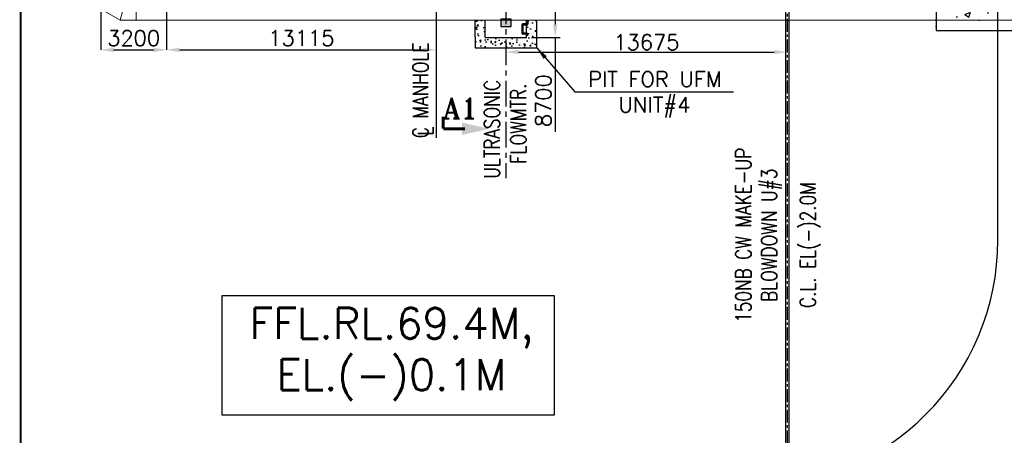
# Model space of a CAD drawing. Header units: inches. Extents: x -341304 to 31571016, y -692717 to 2132253.
# Tile 248 of 256: x 764392 to 812273, y -306225 to -286021. Entities that reach past the tile are written whole.
import ezdxf
from ezdxf.enums import TextEntityAlignment as Align

# ---------------------------------------------------------------- set-up
doc = ezdxf.new("R2010")
doc.units = ezdxf.units.IN
doc.header["$MEASUREMENT"] = 0
doc.linetypes.add('CENTER', pattern=[2, 1.25, -0.25, 0.25, -0.25])
doc.linetypes.add('DASHDOT', pattern=[1, 0.5, -0.25, 0, -0.25])
for name, color, linetype in [('0-CL', 8, 'CENTER'), ('0-CW RETURN', 1, 'Continuous'), ('0-CW SUPPLY', 4, 'Continuous'), ('0-ROAD', 2, 'Continuous'), ('CWPIPE', 3, 'CENTER'), ('ENCASING', 44, 'Continuous'), ('EQP0', 3, 'Continuous'), ('SERVICE BLDG', 7, 'Continuous'), ('TCE-ME-ROAD', 244, 'Continuous'), ('text', 3, 'Continuous')]:
    doc.layers.add(name, color=color, linetype=linetype)
doc.styles.add('ROMANS', font='romans')
doc.styles.add('ROMANT', font='romant', dxfattribs={"height": 5})
doc.dimstyles.new('User600', dxfattribs={"dimscale": 500, "dimtxt": 1.5, "dimasz": 1.25, "dimexe": 1, "dimexo": 1, "dimgap": 0.4, "dimtad": 1, "dimdec": 0, "dimzin": 0, "dimdsep": 46, "dimtxsty": 'ROMANS', "dimcen": 1, "dimclrd": 8, "dimclre": 8, "dimclrt": 3, "dimadec": 0, "dimazin": 0, "dimtfac": 1, "dimtdec": 0, "dimtix": 1, "dimtofl": 0, "dimtmove": 0, "dimatfit": 3, "dimfxl": 1, "dimtolj": 1, "dimtzin": 0, "dimarcsym": 0})

# ---------------------------------------------------------------- blocks, each defined once
blk = doc.blocks.new('*D137')
at = {"color": 8, "lineweight": -2, "transparency": 16777216}
for p, q in [((771534, -281384), (771534, -287488)), ((768334, -284883), (768334, -287488)), ((768959, -287488), (770909, -287488))]:
    blk.add_line(p, q, dxfattribs=at)
at = {"color": 8, "transparency": 16777216}
for points in [[(768959, -287384), (768959, -287593), (768334, -287488)], [(770909, -287384), (770909, -287593), (771534, -287488)]]:
    blk.add_solid(points, dxfattribs=at)
at = {"layer": 'Defpoints', "color": 0, "transparency": 16777216}
for p in [(771534, -281384), (768334, -284883), (771534, -287488)]:
    blk.add_point(p, dxfattribs=at)
at = {"color": 3, "transparency": 16777216, "insert": (769934, -286913), "char_height": 750, "attachment_point": 5, "style": 'ROMANS'}
blk.add_mtext('\\A1;3200', dxfattribs=at)
blk = doc.blocks.new('*D142')
at = {"color": 8, "lineweight": -2, "transparency": 16777216}
for p, q in [((784649, -286942), (784649, -287488)), ((772159, -287488), (784024, -287488))]:
    blk.add_line(p, q, dxfattribs=at)
at = {"color": 8, "transparency": 16777216}
for points in [[(772159, -287384), (772159, -287593), (771534, -287488)], [(784024, -287384), (784024, -287593), (784649, -287488)]]:
    blk.add_solid(points, dxfattribs=at)
at = {"layer": 'Defpoints', "color": 0, "transparency": 16777216}
for p in [(784649, -286942), (771534, -287488), (784649, -287488)]:
    blk.add_point(p, dxfattribs=at)
at = {"color": 3, "transparency": 16777216, "insert": (778092, -286913), "char_height": 750, "attachment_point": 5, "style": 'ROMANS'}
blk.add_mtext('\\A1;13115', dxfattribs=at)
blk = doc.blocks.new('*D174')
at = {"color": 8, "lineweight": -2, "transparency": 16777216}
for p, q in [((788034, -287268), (788034, -287594)), ((801709, -287112), (801709, -287594)), ((788659, -287594), (801084, -287594))]:
    blk.add_line(p, q, dxfattribs=at)
at = {"color": 8, "transparency": 16777216}
for points in [[(788659, -287490), (788659, -287698), (788034, -287594)], [(801084, -287490), (801084, -287698), (801709, -287594)]]:
    blk.add_solid(points, dxfattribs=at)
at = {"layer": 'Defpoints', "color": 0, "transparency": 16777216}
for p in [(788034, -287268), (801709, -287112), (801709, -287594)]:
    blk.add_point(p, dxfattribs=at)
at = {"color": 3, "transparency": 16777216, "insert": (794872, -287119), "char_height": 750, "attachment_point": 5, "style": 'ROMANS'}
blk.add_mtext('\\A1;13675', dxfattribs=at)
blk = doc.blocks.new('BTG Road')
at = {"layer": 'TCE-ME-ROAD', "linetype": 'Continuous'}
blk.add_line((2717144, 225269), (2790003, 225269), dxfattribs=at)
at = {"layer": 'TCE-ME-ROAD'}
blk.add_arc((2717144, 237269), 12000, 180, 270, dxfattribs=at)
blk = doc.blocks.new('*D354')
at = {"color": 8, "lineweight": -2, "transparency": 16777216}
for p, q in [((789284, -278184), (790683, -278184)), ((790433, -278809), (790433, -286259)), ((789284, -286884), (790683, -286884)), ((790433, -286884), (790433, -291480))]:
    blk.add_line(p, q, dxfattribs=at)
at = {"color": 8, "transparency": 16777216}
for points in [[(790329, -278809), (790537, -278809), (790433, -278184)], [(790329, -286259), (790537, -286259), (790433, -286884)]]:
    blk.add_solid(points, dxfattribs=at)
at = {"layer": 'Defpoints', "color": 0, "transparency": 16777216}
for p in [(789034, -278184), (789034, -286884), (790433, -286884)]:
    blk.add_point(p, dxfattribs=at)
at = {"color": 3, "transparency": 16777216, "insert": (789858, -289958), "char_height": 750, "attachment_point": 5, "rotation": 90, "style": 'ROMANS'}
blk.add_mtext('\\A1;8700', dxfattribs=at)
blk = doc.blocks.new('GT REV-02')
at = {"color": 230, "linetype": 'DASHDOT', "ltscale": 2500, "const_width": 100}
blk.add_lwpolyline([(-668708, 36191), (-668708, -809)], dxfattribs=at)

msp = doc.modelspace()

# ---------------------------------------------------------------- hatches: boundary and pattern name
h = msp.add_hatch()
h.set_pattern_fill('AR-CONC', color=256, scale=100)
h.set_pattern_definition([(50, (795709.4, -258983.5), (717.26, -62.752), [75, -825]), (355, (795709.4, -258983.5), (-138.751, 752.192), [60, -660]), (100.4514, (795769.15, -258988.74), (578.509, 689.44), [63.74, -701.142]), (46.1842, (795709.4, -258783.5), (1067.241, -165.52), [112.5, -1237.5]), (96.6356, (795798.3, -258797.3), (934.662, 974.12), [95.61, -1051.714]), (351.184, (795709.4, -258783.5), (934.66, 974.12), [90, -990]), (21, (795809.4, -258833.5), (596.907, -402.619), [75, -825]), (326, (795809.4, -258833.5), (243.315, 725.15), [60, -660]), (71.4514, (795859.1, -258867.06), (840.222, 322.531), [63.74, -701.142]), (37.5, (795709.38, -258983.51), (12.1599, 332.8939), [0, -652, 0, -670, 0, -662.5]), (7.5, (795709.38, -258983.5), (263.0695, 394.4117), [0, -382, 0, -637, 0, -252.5]), (327.5, (795486.38, -258983.5), (533.8224, -22.5549), [0, -250, 0, -780, 0, -1035]), (317.5, (795386.38, -258983.5), (583.186, 100.105), [0, -325, 0, -518, 0, -735])])
h.paths.add_polyline_path([(789534.4, -277683.5), (786534.4, -277683.5), (786534.4, -278678.5), (787034.4, -278678.5), (787034.4, -278183.5), (789034.4, -278183.5), (789034.4, -278678.5), (789534.4, -278678.5)])
h.paths.add_polyline_path([(787034.4, -279288.5), (786534.4, -279288.5), (786534.4, -280516), (787034.4, -280516)])
h.paths.add_polyline_path([(789534.4, -279288.5), (789034.4, -279288.5), (789034.4, -280516), (789534.4, -280516)])
h.paths.add_polyline_path([(789034.4, -283716), (789534.4, -283716), (789534.4, -282851), (789034.4, -282851)])
h.paths.add_polyline_path([(789534.4, -286051), (789034.4, -286051), (789034.4, -286883.5), (788034.4, -286883.5), (788034.4, -287383.5), (789534.4, -287383.5)])
h.paths.add_polyline_path([(786534.4, -283716), (787034.4, -283716), (787034.4, -282851), (786534.4, -282851)])
h.paths.add_polyline_path([(787034.4, -286051), (786534.4, -286051), (786534.4, -287383.5), (788034.4, -287383.5), (788034.4, -286883.5), (787034.4, -286883.5)])
h = msp.add_hatch()
h.set_pattern_fill('ANSI31', color=254)
h.set_pattern_definition([(45, (2938212.14277, -202345.79872), (-0.088388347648, 0.088388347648), [])])
h.paths.add_polyline_path([(787782.4, -286345.4), (788286.3, -286345.4), (788286.3, -285990.8), (787782.4, -285990.8)])
h.paths.add_polyline_path([(787782.4, -285582.5), (788286.3, -285582.5), (788286.3, -285227.9), (787782.4, -285227.9)])
h.paths.add_polyline_path([(787782.4, -284184.6), (788286.3, -284184.6), (788286.3, -284539.1), (787782.4, -284539.1)])
h.paths.add_polyline_path([(787782.4, -283421.7), (788286.3, -283421.7), (788286.3, -283776.2), (787782.4, -283776.2)])
at = {"layer": 'ENCASING'}
h = msp.add_hatch(dxfattribs=at)
h.set_pattern_fill('AR-CONC', color=256, scale=400)
h.set_pattern_definition([(50, (795709.4, -258983.5), (2869.04, -251.01), [300, -3300]), (355, (795709.4, -258983.5), (-555, 3008.77), [240, -2640]), (100.4514, (795948.5, -259004.4), (2314.04, 2757.76), [254.96, -2804.57]), (46.184, (795709.4, -258183.5), (4268.97, -662.08), [450, -4950]), (96.636, (796065, -258238.7), (3738.65, 3896.47), [382.44, -4206.86]), (351.184, (795709.4, -258183.5), (3738.65, 3896.47), [360, -3960]), (21, (796109.4, -258383.5), (2387.63, -1610.48), [300, -3300]), (326, (796109.4, -258383.5), (973.26, 2900.6), [240, -2640]), (71.4514, (796308.3, -258517.7), (3360.89, 1290.12), [254.96, -2804.57]), (37.5, (795709.4, -258983.5), (48.64, 1331.575), [0, -2608, 0, -2680, 0, -2650]), (7.5, (795709.4, -258983.5), (1052.28, 1577.647), [0, -1528, 0, -2548, 0, -1010]), (327.5, (794817.4, -258983.5), (2135.29, -90.22), [0, -1000, 0, -3120, 0, -4140]), (317.5, (794417.4, -258983.5), (2332.745, 400.42), [0, -1300, 0, -2072, 0, -2940])])
h.paths.add_polyline_path([(808959.4, -286551), (822459.4, -286551), (822459.4, -277878.5), (808959.4, -277878.5)])

# ---------------------------------------------------------------- linework, layer by layer
at = {"color": 5, "linetype": 'CENTER', "lineweight": -3, "ltscale": 1000}
msp.add_line((788034.4, -278988.5), (788034.4, -293724.6), dxfattribs=at)
at = {"color": 5, "lineweight": -3}
msp.add_line((784649.4, -284466), (784649.4, -291756.3), dxfattribs=at)
at = {"color": 254}
for p, q in [((786534.4, -286851, -96251.3), (786534.4, -286051, -96251.3)), ((787034.4, -286883.5), (787034.4, -286051, -96251.3)), ((789034.4, -286883.5), (789034.4, -286051, -96251.3)), ((789534.4, -287383.5), (789534.4, -286051, -96251.3)), ((786534.4, -286851, -96251.3), (786534.4, -287383.5)), ((787034.4, -286883.5), (789034.4, -286883.5)), ((786534.4, -287383.5), (789534.4, -287383.5))]:
    msp.add_line(p, q, dxfattribs=at)
at = {"color": 2, "linetype": 'CENTER'}
for p, q in [((788834.4, -286279.4, -96251.3), (788834.4, -286679.4, -96251.3)), ((789059.4, -286254.4, -96251.3), (788859.4, -286254.4, -96251.3)), ((789084.4, -286168.4, -96251.3), (789084.4, -286229.4, -96251.3)), ((789059.4, -286704.4, -96251.3), (788859.4, -286704.4, -96251.3)), ((789084.4, -286790.5, -96251.3), (789084.4, -286729.4, -96251.3))]:
    msp.add_line(p, q, dxfattribs=at)
at = {"color": 254}
msp.add_lwpolyline([(787782.4, -286345.4), (788286.3, -286345.4), (788286.3, -285990.8), (787782.4, -285990.8)], close=True, dxfattribs=at)
at = {"lineweight": -3}
msp.add_lwpolyline([(774237.3, -299431.8), (790387.4, -299431.8), (790387.4, -305240.6), (774237.3, -305240.6)], close=True, dxfattribs=at)
at = {"color": 2, "linetype": 'CENTER'}
for centre, start, end in [((788859.4, -286279.4, -96251.3), 90, 180), ((789059.4, -286229.4, -96251.3), 270, 0), ((788859.4, -286679.4, -96251.3), 180, 270), ((789059.4, -286729.4, -96251.3), 0, 90)]:
    msp.add_arc(centre, 25, start, end, dxfattribs=at)
at = {"layer": '0-CL', "lineweight": -3, "ltscale": 500}
msp.add_line((801709.4, -221983.5), (801709.4, -325683.5), dxfattribs=at)
at = {"layer": '0-CW RETURN', "color": 20, "linetype": 'Continuous'}
for p, q in [((801626.1, -277642.5), (801626.1, -325683.5)), ((801792.6, -277642.5), (801792.6, -325683.5))]:
    msp.add_line(p, q, dxfattribs=at)
at = {"layer": '0-CW SUPPLY', "color": 4, "linetype": 'Continuous', "lineweight": 9, "ltscale": 2500}
for p, q in [((769909.3, -283716, -23721), (769283.6, -286051, -23721)), ((770058.5, -286051, -23721), (770058.5, -283716, -23721)), ((769283.6, -286051, -23721), (767941.5, -285276.1, -23721)), ((770058.5, -286051, -23721), (769283.6, -286051, -23721)), ((836526.1, -286051), (770059.1, -286051))]:
    msp.add_line(p, q, dxfattribs=at)
at = {"layer": 'CWPIPE', "color": 254, "lineweight": 18}
msp.add_lwpolyline([(788181.5, -286345.4), (787887.2, -286345.4)], dxfattribs=at)
at = {"layer": 'ENCASING'}
msp.add_lwpolyline([(808959.4, -286551), (822459.4, -286551), (822459.4, -277878.5), (808959.4, -277878.5)], close=True, dxfattribs=at)
at = {"layer": 'EQP0'}
for p, q in [((788809.4, -286279.4, -96251.3), (788809.4, -286679.4, -96251.3)), ((789059.4, -286229.4, -96251.3), (788859.4, -286229.4, -96251.3)), ((788859.4, -286279.4, -96251.3), (788859.4, -286679.4, -96251.3)), ((789059.4, -286279.4, -96251.3), (788859.4, -286279.4, -96251.3)), ((789059.4, -286168.4, -96251.3), (789059.4, -286229.4, -96251.3)), ((789109.4, -286168.4, -96251.3), (789059.4, -286168.4, -96251.3)), ((789109.4, -286168.4, -96251.3), (789109.4, -286229.4, -96251.3)), ((789059.4, -286679.4, -96251.3), (788859.4, -286679.4, -96251.3)), ((789059.4, -286729.4, -96251.3), (788859.4, -286729.4, -96251.3)), ((789059.4, -286790.5, -96251.3), (789059.4, -286729.4, -96251.3)), ((789109.4, -286790.5, -96251.3), (789059.4, -286790.5, -96251.3)), ((789109.4, -286790.5, -96251.3), (789109.4, -286729.4, -96251.3))]:
    msp.add_line(p, q, dxfattribs=at)
for centre, start, end in [((788859.4, -286279.4, -96251.3), 90, 180), ((789059.4, -286229.4, -96251.3), 270, 0), ((788859.4, -286679.4, -96251.3), 180, 270), ((789059.4, -286729.4, -96251.3), 0, 90)]:
    msp.add_arc(centre, 50, start, end, dxfattribs=at)
at = {"layer": 'text', "color": 1, "const_width": 150, "elevation": 4924.9}
for points in [[(784991.1, -290737.1), (784991.1, -291324.1)], [(784991.1, -291324.1), (786046.6, -291324.1)]]:
    msp.add_lwpolyline(points, dxfattribs=at)
at = {"layer": 'text', "color": 1}
msp.add_solid([(785899.7, -291624.1, 9849.8), (785899.7, -291024.1, 9849.8), (787226.2, -291324.1, 9849.8)], dxfattribs=at)

# ---------------------------------------------------------------- block references
at = {"color": 230}
msp.add_blockref('GT REV-02', (1433150.1, -313674.2, 96251.3), dxfattribs=at)
at = {"layer": 'TCE-ME-ROAD', "rotation": 90}
msp.add_blockref('BTG Road', (1037228.5, -3013877.5), dxfattribs=at)

# ---------------------------------------------------------------- texts
at = {"color": 3, "lineweight": -2, "style": 'ROMANS', "width": 0.8}
for s, p in [('C MANHOLE', (784263.2, -291782.1)), ('L', (784507, -291661))]:
    msp.add_text(s, height=750, rotation=90, dxfattribs=at).set_placement(p)
at = {"color": 3, "lineweight": -2, "style": 'ROMANS'}
for s, p in [('PIT FOR UFM', (795283, -288914.7, 117923.2)), ('UNIT#4', (795257.7, -290157.1, 117923.2))]:
    msp.add_text(s, height=750, dxfattribs=at).set_placement(p, align=Align.MIDDLE_CENTER)
at = {"layer": '0-ROAD', "color": 3, "insert": (782475.3, -300030.5, -2050), "char_height": 1500, "width": 22971.429, "attachment_point": 2, "style": 'ROMANS'}
msp.add_mtext('FFL.RL.69.4M, EL.(-)0.1M', dxfattribs=at)
at = {"layer": 'SERVICE BLDG', "color": 3, "style": 'ROMANS', "width": 0.8}
for s, p in [('ULTRASONIC', (787735.4, -293754.4, -192502.6)), ('FLOWMTR.', (789014.6, -293035.5, -192502.6))]:
    msp.add_text(s, height=750, rotation=90, dxfattribs=at).set_placement(p)
at = {"layer": 'text', "color": 20, "style": 'ROMANT'}
msp.add_text('A1', height=1000, dxfattribs=at).set_placement((784969.2, -290821.9, 11491.4))
at = {"layer": 'text', "style": 'ROMANS', "width": 0.8}
msp.add_text('C.L. EL(-)2.0M', height=750, rotation=90, dxfattribs=at).set_placement((802717.1, -296980.1, 117923.2), align=Align.MIDDLE_CENTER)
at = {"layer": 'text', "insert": (801459.3, -296500.5, 117923.2), "char_height": 750, "width": 10312.318, "attachment_point": 8, "rotation": 90, "style": 'ROMANS'}
msp.add_mtext('{\\W0.8;150NB CW MAKE-UP BLOWDOWN U#3}', dxfattribs=at)

# ---------------------------------------------------------------- dimensions: what is measured, and where the dimension line sits
at = {"color": 7}
dim = msp.add_linear_dim(base=(790433.1, -286883.5), p1=(789034.4, -278183.5), p2=(789034.4, -286883.5), angle=90, dimstyle='User600', override={"dimexe": 0.5, "dimexo": 0.5}, dxfattribs=at)
dim.commit()
dim.dimension.update_dxf_attribs({"geometry": '*D354', "text_midpoint": (790433.1, -289958.4), "dimtype": 160})
for base, p1, p2, override, picture, middle in [((771534.4, -287488.5), (768334.4, -284883.2), (771534.4, -281383.5), {"dimexe": 0, "dimexo": 0}, '*D137', (769934.4, -286913.5)), ((801709.4, -287593.9), (788034.4, -287267.6), (801709.4, -287111.7), {"dimexe": 0, "dimexo": 0, "dimgap": 0.2}, '*D174', (794871.9, -287118.9))]:
    dim = msp.add_linear_dim(base=base, p1=p1, p2=p2, dimstyle='User600', override=override)
    dim.commit()
    dim.dimension.update_dxf_attribs({"geometry": picture, "text_midpoint": middle})
dim = msp.add_linear_dim(base=(784649.4, -287488.5), p1=(771534.4, -287488.5), p2=(784649.4, -286941.7), dimstyle='User600', override={"dimexe": 0, "dimexo": 0})
dim.commit()
dim.dimension.update_dxf_attribs({"geometry": '*D142', "text_midpoint": (778091.9, -287488.5), "dimtype": 160})

# ---------------------------------------------------------------- leaders
msp.add_leader([(789534.4, -287384.4), (791389.4, -289526.8), (799108.8, -289526.8)], dimstyle='User600', override={"dimgap": 0.4, "dimtad": 0}, dxfattribs=at)

doc.saveas('drawing.dxf')
